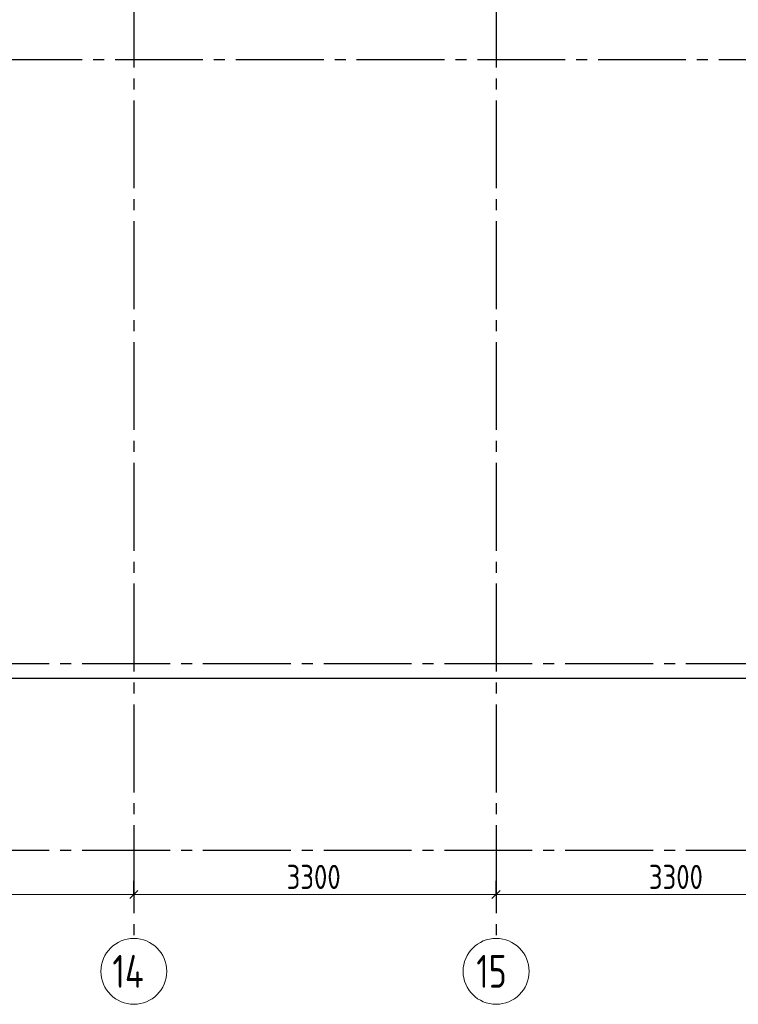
# Model space of a CAD drawing. Header units: millimetres. Extents: x 0 to 45010, y 0 to 29700.
# Tile 7 of 15: x 16290 to 22837, y 14850 to 23815. Entities that reach past the tile are written whole.
import ezdxf

# ---------------------------------------------------------------- set-up
doc = ezdxf.new("R2010")
doc.units = ezdxf.units.MM
doc.linetypes.add('______5', pattern=[1100, 800, -100, 100, -100])
doc.layers.add('Standard', color=7, linetype='Continuous', lineweight=25)
doc.layers.add('Оси', color=40, linetype='______5', lineweight=18)
doc.styles.add('GOST 2.304-81', font='txt')
doc.styles.add('ISOCPEUR', font='txt')

msp = doc.modelspace()

# ---------------------------------------------------------------- linework, layer by layer
at = {"layer": 'Standard', "color": 251, "linetype": 'Continuous', "lineweight": -3, "true_color": 0x656565, "transparency": 33554687}
for p, q in [((17330, 15850), (17330, 15975)), ((20630, 15850), (20630, 15975)), ((17330, 15850), (17330, 15725)), ((17330, 15850), (17330, 15850)), ((20630, 15850), (20630, 15725)), ((20630, 15850), (20630, 15850))]:
    msp.add_line(p, q, dxfattribs=at)
at = {"layer": 'Standard', "color": 7, "linetype": 'Continuous', "lineweight": 25, "transparency": 33554687}
for p, q in [((17292.5, 15812.5), (17367.5, 15887.5)), ((20592.5, 15812.5), (20667.5, 15887.5))]:
    msp.add_line(p, q, dxfattribs=at)
at = {"layer": 'Standard', "color": 7, "linetype": 'Continuous', "lineweight": 13, "transparency": 33554687}
for p, q in [((14030, 15850), (17330, 15850)), ((17330, 15850), (20630, 15850)), ((20630, 15850), (23930, 15850))]:
    msp.add_line(p, q, dxfattribs=at)
at = {"layer": 'Standard', "color": 254, "linetype": 'Continuous', "lineweight": 25, "true_color": 0xc4c4ff, "transparency": 33554687}
msp.add_lwpolyline([(5700, 17820), (35560, 17820), (35560, 25470), (5700, 25470), (5700, 17820)], dxfattribs=at)
at = {"layer": 'Оси', "color": 8, "linetype": '______5', "lineweight": -3, "transparency": 33554687}
for p, q in [((17330, 24180), (17330, 15450)), ((20630, 24180), (20630, 15450)), ((35560, 23450), (4100, 23450)), ((35560, 23450), (4100, 23450)), ((35260, 17950), (4100, 17950)), ((35260, 16250), (4100, 16250))]:
    msp.add_line(p, q, dxfattribs=at)
at = {"layer": 'Оси', "color": 7, "linetype": 'Continuous', "lineweight": 13, "transparency": 33554687}
for centre in [(17330, 15150), (20630, 15150)]:
    msp.add_circle(centre, 300, dxfattribs=at)

# ---------------------------------------------------------------- texts
at = {"layer": 'Standard', "color": 7, "linetype": 'Continuous', "lineweight": 25, "transparency": 33554687, "char_height": 220, "width": 641.476, "attachment_point": 7, "style": 'GOST 2.304-81'}
for insert in [(18722, 15900), (22022, 15900)]:
    msp.add_mtext('3300', dxfattribs=dict(at, insert=insert))
at = {"layer": 'Оси', "color": 7, "linetype": 'Continuous', "lineweight": 25, "transparency": 33554687, "char_height": 300, "attachment_point": 7, "style": 'ISOCPEUR'}
for s, insert, width in [('\\W0.76;14', (17135, 15000), 504.567), ('\\W0.75;15', (20450, 15000), 472.281)]:
    msp.add_mtext(s, dxfattribs=dict(at, insert=insert, width=width))

doc.saveas('drawing.dxf')
